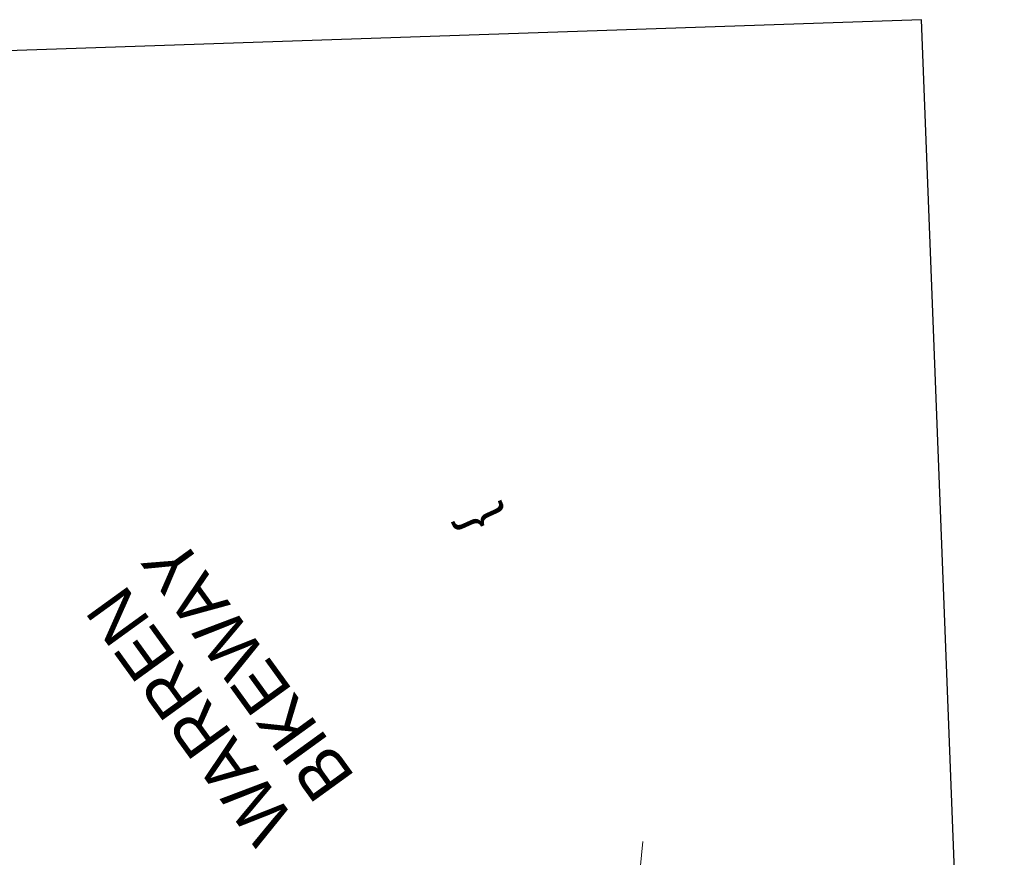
# Model space of a CAD drawing. Extents: x 2399984 to 2508823, y 556481 to 592637.
# Tile 156 of 158: x 2436258 to 2436427, y 570462 to 570606. Entities that reach past the tile are written whole.
import ezdxf
from ezdxf.enums import TextEntityAlignment as Align

# ---------------------------------------------------------------- set-up
doc = ezdxf.new("R2010")
doc.units = 0
doc.header["$MEASUREMENT"] = 0
doc.linetypes.add('cl20', pattern=[100, 5, -5, 80, -5, 5])
for name, color, linetype, lineweight in [('DV_X_Text', 7, 'Continuous', 0), ('GE_P_CL_20', 7, 'cl20', 13), ('TX_X_50', 7, 'Continuous', 0)]:
    doc.layers.add(name, color=color, linetype=linetype, lineweight=lineweight)
doc.layers.add('SC_Scratch1', color=7, linetype='Continuous', lineweight=0, plot=False)
doc.styles.add('Slanted-Normal LS 0.50', font='font31.shx', dxfattribs={"height": 0.14})

msp = doc.modelspace()

# ---------------------------------------------------------------- linework, layer by layer
at = {"layer": 'GE_P_CL_20', "linetype": 'Continuous'}
msp.add_line((2436357.9, 570393.03), (2436364.75, 570464.43), dxfattribs=at)
at = {"layer": 'SC_Scratch1', "color": 4, "lineweight": 30}
for p, q in [((2436412.74, 570605.84), (2435607.63, 570578.57)), ((2436426.98, 570236.46), (2436412.74, 570605.84))]:
    msp.add_line(p, q, dxfattribs=at)

# ---------------------------------------------------------------- texts
at = {"layer": 'DV_X_Text', "style": 'Slanted-Normal LS 0.50'}
msp.add_text('}', height=7, rotation=294.2823, dxfattribs=at).set_placement((2436337.44, 570520.36), align=Align.MIDDLE_CENTER)
at = {"layer": 'TX_X_50', "insert": (2436298.18, 570463.05), "char_height": 8.5, "attachment_point": 1, "rotation": 125.8957, "line_spacing_factor": 0.9, "style": 'Slanted-Normal LS 0.50'}
msp.add_mtext('WARREN\\PBIKEWAY', dxfattribs=at)

doc.saveas('drawing.dxf')
